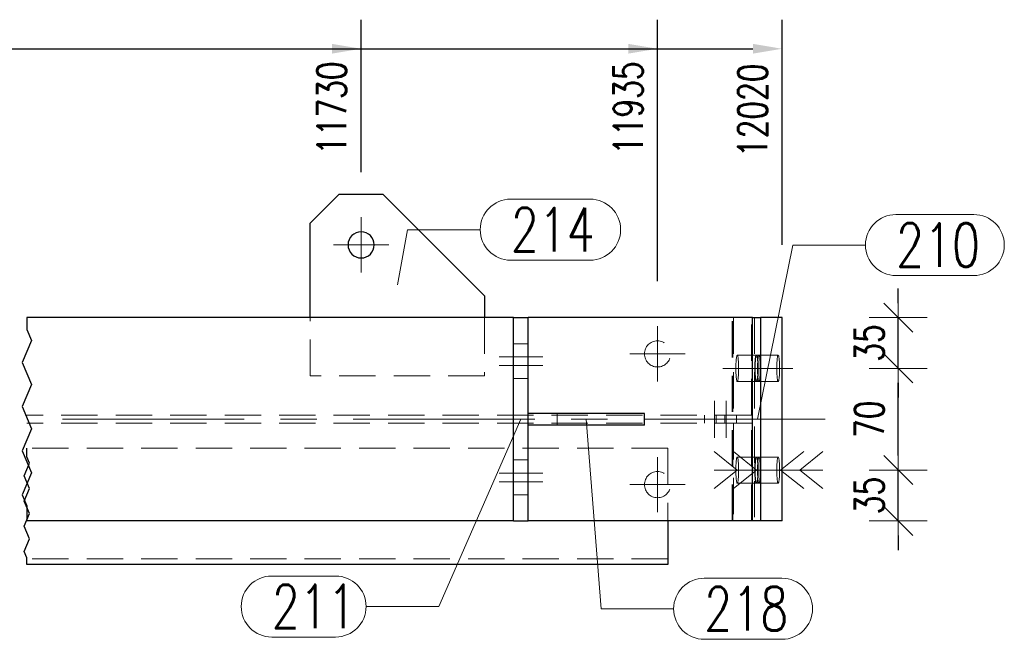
# Model space of a CAD drawing. Header units: millimetres. Extents: x -144 to 709, y 12312 to 12982.
# Tile 29 of 57: x 304 to 372, y 12557 to 12600. Entities that reach past the tile are written whole.
import ezdxf

# ---------------------------------------------------------------- set-up
doc = ezdxf.new("R2010")
doc.units = ezdxf.units.MM
doc.header["$LTSCALE"] = 10
doc.linetypes.add('HIDDEN', pattern=[0.375, 0.25, -0.125])
doc.linetypes.add('MITTE', pattern=[2, 1.25, -0.25, 0.25, -0.25])
doc.layers.get('Defpoints').update_dxf_attribs({"color": 1})
for name, color, linetype, lineweight in [('PS_Bolt', 4, 'Continuous', 13), ('PS_DIM', 4, 'Continuous', 13), ('PS_Hidden', 2, 'HIDDEN', 9), ('PS_Mid', 5, 'MITTE', 15), ('PS_Pos', 1, 'Continuous', 15), ('PS_Shape', 161, 'Continuous', 30), ('PS_SOLID', 7, 'Continuous', 30)]:
    doc.layers.add(name, color=color, linetype=linetype, lineweight=lineweight)
doc.styles.add('simplex', font='simplex.shx', dxfattribs={"width": 0.75})
doc.dimstyles.new('1_10_GŁ_DS1-LS10', dxfattribs={"dimtxt": 2, "dimasz": 2, "dimexe": 2, "dimexo": 5, "dimgap": 1, "dimtad": 1, "dimjust": 4, "dimdec": 0, "dimlfac": 10, "dimtxsty": 'simplex', "dimblk1": 'NONE', "dimsah": 1, "dimcen": 2, "dimclrd": 256, "dimclre": 256, "dimclrt": 3, "dimadec": 1, "dimazin": 0, "dimtfac": 1, "dimtdec": 0, "dimtmove": 2, "dimatfit": 3, "dimfxl": 1, "dimarcsym": 0})
doc.dimstyles.new('1_10_PRZ', dxfattribs={"dimtxt": 2, "dimasz": 1, "dimexe": 2, "dimexo": 5, "dimgap": 1, "dimtad": 1, "dimdec": 0, "dimlfac": 10, "dimtxsty": 'simplex', "dimblk": 'dimznak', "dimcen": 2, "dimse1": 1, "dimse2": 1, "dimclrt": 3, "dimadec": 1, "dimazin": 0, "dimtfac": 1, "dimtdec": 0, "dimtix": 1, "dimtmove": 2, "dimatfit": 3, "dimldrblk": 'dim-grot', "dimfxl": 1, "dimarcsym": 0})

# ---------------------------------------------------------------- blocks, each defined once
blk = doc.blocks.new('*D141')
at = {"layer": 'Defpoints', "color": 0, "transparency": 16777216}
for p in [(327.897, 12597.537), (327.897, 12584.037), (-62.639, 12565.037)]:
    blk.add_point(p, dxfattribs=at)
at = {"layer": 'PS_DIM', "lineweight": -2, "transparency": 16777216}
for p, q in [((-62.639, 12570.037), (-62.639, 12599.537)), ((327.897, 12589.037), (327.897, 12599.537)), ((-62.639, 12597.537), (325.897, 12597.537))]:
    blk.add_line(p, q, dxfattribs=at)
at = {"layer": 'PS_DIM', "transparency": 16777216}
blk.add_solid([(325.897, 12597.871), (325.897, 12597.204), (327.897, 12597.537)], dxfattribs=at)
at = {"layer": 'PS_DIM', "color": 3, "transparency": 16777216, "insert": (325.877, 12593.446), "char_height": 2, "attachment_point": 5, "rotation": 90, "style": 'simplex'}
blk.add_mtext('11730', dxfattribs=at)
blk = doc.blocks.new('_None')
blk = doc.blocks.new('*D142')
at = {"layer": 'Defpoints', "color": 0, "transparency": 16777216}
for p in [(348.298, 12597.537), (348.298, 12576.537), (-62.639, 12565.037)]:
    blk.add_point(p, dxfattribs=at)
at = {"layer": 'PS_DIM', "lineweight": -2, "transparency": 16777216}
for p, q in [((-62.639, 12570.037), (-62.639, 12599.537)), ((348.298, 12581.537), (348.298, 12599.537)), ((-62.639, 12597.537), (346.298, 12597.537))]:
    blk.add_line(p, q, dxfattribs=at)
at = {"layer": 'PS_DIM', "transparency": 16777216}
blk.add_solid([(346.298, 12597.871), (346.298, 12597.204), (348.298, 12597.537)], dxfattribs=at)
at = {"layer": 'PS_DIM', "color": 3, "transparency": 16777216, "insert": (346.278, 12593.446), "char_height": 2, "attachment_point": 5, "rotation": 90, "style": 'simplex'}
blk.add_mtext('11935', dxfattribs=at)
blk = doc.blocks.new('*D143')
at = {"layer": 'Defpoints', "color": 0, "transparency": 16777216}
for p in [(356.87, 12597.537), (356.87, 12579.037), (-62.639, 12565.037)]:
    blk.add_point(p, dxfattribs=at)
at = {"layer": 'PS_DIM', "lineweight": -2, "transparency": 16777216}
for p, q in [((-62.639, 12570.037), (-62.639, 12599.537)), ((356.87, 12584.037), (356.87, 12599.537)), ((-62.639, 12597.537), (354.87, 12597.537))]:
    blk.add_line(p, q, dxfattribs=at)
at = {"layer": 'PS_DIM', "transparency": 16777216}
blk.add_solid([(354.87, 12597.871), (354.87, 12597.204), (356.87, 12597.537)], dxfattribs=at)
at = {"layer": 'PS_DIM', "color": 3, "transparency": 16777216, "insert": (354.85, 12593.303), "char_height": 2, "attachment_point": 5, "rotation": 90, "style": 'simplex'}
blk.add_mtext('12020', dxfattribs=at)
blk = doc.blocks.new('dimznak')
at = {"color": 0}
for points in [[(0, 2), (0, -2)], [(-2, 0), (2, 0)]]:
    blk.add_lwpolyline(points, dxfattribs=at)
at = {"color": 2}
blk.add_lwpolyline([(1, 1), (-1, -1)], dxfattribs=at)
blk = doc.blocks.new('*D150')
at = {"layer": 'Defpoints', "color": 0, "transparency": 16777216}
for p in [(356.87, 12568.537), (364.87, 12568.537), (356.87, 12565.037)]:
    blk.add_point(p, dxfattribs=at)
at = {"layer": 'PS_DIM', "color": 0, "lineweight": -2, "transparency": 16777216}
for p, q in [((364.87, 12569.537), (364.87, 12570.537)), ((364.87, 12565.037), (364.87, 12568.537)), ((364.87, 12564.037), (364.87, 12563.037))]:
    blk.add_line(p, q, dxfattribs=at)
for p, rotation in [((364.87, 12568.537), 270), ((364.87, 12565.037), 90)]:
    blk.add_blockref('dimznak', p, dxfattribs=dict(at, rotation=rotation))
at = {"layer": 'PS_DIM', "color": 3, "transparency": 16777216, "insert": (362.87, 12566.787), "char_height": 2, "attachment_point": 5, "rotation": 90, "style": 'simplex'}
blk.add_mtext('35', dxfattribs=at)
blk = doc.blocks.new('dim-grot')
blk.add_hatch(color=256).paths.add_polyline_path([(0, 0), (-2, 0.5), (-2, -0.5)])
blk.add_lwpolyline([(0, 0), (-2, 0.5), (-2, -0.5), (0, 0)])
blk = doc.blocks.new('*D151')
at = {"layer": 'Defpoints', "color": 0, "transparency": 16777216}
for p in [(357.605, 12575.537), (364.87, 12575.537), (356.87, 12568.537)]:
    blk.add_point(p, dxfattribs=at)
at = {"layer": 'PS_DIM', "color": 0, "lineweight": -2, "transparency": 16777216}
blk.add_line((364.87, 12569.537), (364.87, 12574.537), dxfattribs=at)
for p, rotation in [((364.87, 12575.537), 90), ((364.87, 12568.537), 270)]:
    blk.add_blockref('dimznak', p, dxfattribs=dict(at, rotation=rotation))
at = {"layer": 'PS_DIM', "color": 3, "transparency": 16777216, "insert": (362.87, 12572.037), "char_height": 2, "attachment_point": 5, "rotation": 90, "style": 'simplex'}
blk.add_mtext('70', dxfattribs=at)
blk = doc.blocks.new('*D152')
at = {"layer": 'Defpoints', "color": 0, "transparency": 16777216}
for p in [(356.87, 12579.037), (364.87, 12579.037), (357.605, 12575.537)]:
    blk.add_point(p, dxfattribs=at)
at = {"layer": 'PS_DIM', "color": 0, "lineweight": -2, "transparency": 16777216}
for p, q in [((364.87, 12580.037), (364.87, 12581.037)), ((364.87, 12575.537), (364.87, 12579.037)), ((364.87, 12574.537), (364.87, 12573.537))]:
    blk.add_line(p, q, dxfattribs=at)
for p, rotation in [((364.87, 12579.037), 270), ((364.87, 12575.537), 90)]:
    blk.add_blockref('dimznak', p, dxfattribs=dict(at, rotation=rotation))
at = {"layer": 'PS_DIM', "color": 3, "transparency": 16777216, "insert": (362.87, 12577.287), "char_height": 2, "attachment_point": 5, "rotation": 90, "style": 'simplex'}
blk.add_mtext('35', dxfattribs=at)
blk = doc.blocks.new('*X352')
at = {"color": 4, "linetype": 'Continuous'}
blk.add_line((348.298, 12567.537), (348.298, 12567.537), dxfattribs=at)
blk.add_line((348.298, 12567.537), (348.298, 12567.537), dxfattribs=at)
blk.add_line((348.298, 12567.537), (348.298, 12567.537), dxfattribs=at)
blk.add_line((348.298, 12567.537), (348.298, 12567.537), dxfattribs=at)
blk.add_line((348.298, 12567.537), (348.298, 12567.537), dxfattribs=at)
blk = doc.blocks.new('*X353')
at = {"color": 1}
for p, q in [((304.897, 12579.037), (304.897, 12578.214)), ((304.897, 12578.214), (305.217, 12577.455)), ((305.217, 12577.455), (304.576, 12575.938)), ((304.576, 12575.938), (305.217, 12574.421)), ((305.217, 12574.421), (304.576, 12572.904)), ((304.576, 12572.904), (305.217, 12571.387)), ((305.217, 12571.387), (304.576, 12569.87)), ((304.576, 12569.87), (305.217, 12568.353)), ((304.897, 12569.443), (304.897, 12570.037)), ((304.714, 12568.143), (305.08, 12569.01)), ((305.08, 12569.01), (304.897, 12569.443)), ((305.217, 12568.353), (304.576, 12566.836)), ((305.08, 12567.276), (304.714, 12568.143)), ((304.714, 12566.409), (305.08, 12567.276)), ((304.576, 12566.836), (304.897, 12566.078)), ((305.08, 12565.542), (304.714, 12566.409)), ((304.897, 12566.078), (304.897, 12565.037)), ((304.714, 12564.675), (305.08, 12565.542)), ((305.08, 12563.808), (304.714, 12564.675)), ((304.714, 12562.941), (305.08, 12563.808)), ((304.897, 12562.508), (304.714, 12562.941)), ((304.897, 12562.037), (304.897, 12562.508))]:
    blk.add_line(p, q, dxfattribs=at)
at = {"layer": 'PS_Hidden', "color": 2, "linetype": 'HIDDEN'}
for p, q in [((324.397, 12575.037), (324.397, 12579.037)), ((336.397, 12579.037), (336.397, 12575.037)), ((353.429, 12565.037), (353.429, 12579.037)), ((353.49, 12565.037), (353.49, 12579.037)), ((353.519, 12579.037), (353.519, 12572.312)), ((354.757, 12572.312), (354.757, 12579.037)), ((354.981, 12579.037), (354.981, 12565.037)), ((339.397, 12577.237), (338.397, 12577.237)), ((353.693, 12575.713), (353.695, 12575.799)), ((353.695, 12575.799), (353.699, 12575.882)), ((353.699, 12575.882), (353.703, 12575.962)), ((353.703, 12575.962), (353.707, 12576.037)), ((353.707, 12576.037), (353.713, 12576.108)), ((353.713, 12576.108), (353.719, 12576.174)), ((353.719, 12576.174), (353.726, 12576.233)), ((353.726, 12576.233), (353.734, 12576.286)), ((353.734, 12576.286), (353.742, 12576.331)), ((353.742, 12576.331), (353.75, 12576.369)), ((353.75, 12576.369), (353.759, 12576.399)), ((353.759, 12576.399), (353.768, 12576.42)), ((353.768, 12576.42), (353.777, 12576.433)), ((353.777, 12576.433), (353.787, 12576.437)), ((353.787, 12576.437), (353.796, 12576.433)), ((353.787, 12576.437), (353.787, 12576.437)), ((355.113, 12576.437), (353.787, 12576.437)), ((353.796, 12576.433), (353.805, 12576.42)), ((353.805, 12576.42), (353.815, 12576.399)), ((353.815, 12576.399), (353.823, 12576.369)), ((353.823, 12576.369), (353.832, 12576.331)), ((353.832, 12576.331), (353.84, 12576.286)), ((353.84, 12576.286), (353.847, 12576.233)), ((353.847, 12576.233), (353.854, 12576.174)), ((353.854, 12576.174), (353.861, 12576.108)), ((353.861, 12576.108), (353.866, 12576.037)), ((353.866, 12576.037), (353.871, 12575.962)), ((353.871, 12575.962), (353.875, 12575.882)), ((353.875, 12575.882), (353.878, 12575.799)), ((353.878, 12575.799), (353.88, 12575.713)), ((356.605, 12576.437), (355.113, 12576.437)), ((355.187, 12575.799), (355.185, 12575.713)), ((355.19, 12575.882), (355.187, 12575.799)), ((355.194, 12575.962), (355.19, 12575.882)), ((355.199, 12576.037), (355.194, 12575.962)), ((355.205, 12576.108), (355.199, 12576.037)), ((355.211, 12576.174), (355.205, 12576.108)), ((355.218, 12576.233), (355.211, 12576.174)), ((355.225, 12576.286), (355.218, 12576.233)), ((355.233, 12576.331), (355.225, 12576.286)), ((355.242, 12576.369), (355.233, 12576.331)), ((355.251, 12576.399), (355.242, 12576.369)), ((355.26, 12576.42), (355.251, 12576.399)), ((355.269, 12576.433), (355.26, 12576.42)), ((355.278, 12576.437), (355.269, 12576.433)), ((355.288, 12576.433), (355.278, 12576.437)), ((355.297, 12576.42), (355.288, 12576.433)), ((355.306, 12576.399), (355.297, 12576.42)), ((355.315, 12576.369), (355.306, 12576.399)), ((355.323, 12576.331), (355.315, 12576.369)), ((355.331, 12576.286), (355.323, 12576.331)), ((355.339, 12576.233), (355.331, 12576.286)), ((355.346, 12576.174), (355.339, 12576.233)), ((355.352, 12576.108), (355.346, 12576.174)), ((355.358, 12576.037), (355.352, 12576.108)), ((355.363, 12575.962), (355.358, 12576.037)), ((355.367, 12575.882), (355.363, 12575.962)), ((355.37, 12575.799), (355.367, 12575.882)), ((355.372, 12575.713), (355.37, 12575.799)), ((356.514, 12575.799), (356.511, 12575.713)), ((356.517, 12575.882), (356.514, 12575.799)), ((356.521, 12575.962), (356.517, 12575.882)), ((356.525, 12576.037), (356.521, 12575.962)), ((356.531, 12576.108), (356.525, 12576.037)), ((356.537, 12576.174), (356.531, 12576.108)), ((356.544, 12576.233), (356.537, 12576.174)), ((356.552, 12576.286), (356.544, 12576.233)), ((356.56, 12576.331), (356.552, 12576.286)), ((356.568, 12576.369), (356.56, 12576.331)), ((356.577, 12576.399), (356.568, 12576.369)), ((356.586, 12576.42), (356.577, 12576.399)), ((356.596, 12576.433), (356.586, 12576.42)), ((356.605, 12576.437), (356.596, 12576.433)), ((356.614, 12576.433), (356.605, 12576.437)), ((356.624, 12576.42), (356.614, 12576.433)), ((356.633, 12576.399), (356.624, 12576.42)), ((356.641, 12576.369), (356.633, 12576.399)), ((356.65, 12576.331), (356.641, 12576.369)), ((356.658, 12576.286), (356.65, 12576.331)), ((356.666, 12576.233), (356.658, 12576.286)), ((356.672, 12576.174), (356.666, 12576.233)), ((356.679, 12576.108), (356.672, 12576.174)), ((356.684, 12576.037), (356.679, 12576.108)), ((356.689, 12575.962), (356.684, 12576.037)), ((356.693, 12575.882), (356.689, 12575.962)), ((356.696, 12575.799), (356.693, 12575.882)), ((356.699, 12575.713), (356.696, 12575.799)), ((353.691, 12575.537), (353.692, 12575.626)), ((353.692, 12575.449), (353.691, 12575.537)), ((353.692, 12575.626), (353.693, 12575.713)), ((353.693, 12575.362), (353.692, 12575.449)), ((353.695, 12575.276), (353.693, 12575.362)), ((353.699, 12575.193), (353.695, 12575.276)), ((353.703, 12575.113), (353.699, 12575.193)), ((353.707, 12575.037), (353.703, 12575.113)), ((353.871, 12575.113), (353.866, 12575.037)), ((353.875, 12575.193), (353.871, 12575.113)), ((353.878, 12575.276), (353.875, 12575.193)), ((353.88, 12575.362), (353.878, 12575.276)), ((353.88, 12575.713), (353.882, 12575.626)), ((353.882, 12575.449), (353.88, 12575.362)), ((353.882, 12575.626), (353.882, 12575.537)), ((353.882, 12575.537), (353.882, 12575.449)), ((355.185, 12575.713), (355.183, 12575.626)), ((355.183, 12575.626), (355.183, 12575.537)), ((355.183, 12575.537), (355.183, 12575.449)), ((355.183, 12575.449), (355.185, 12575.362)), ((355.185, 12575.362), (355.187, 12575.276)), ((355.187, 12575.276), (355.19, 12575.193)), ((355.19, 12575.193), (355.194, 12575.113)), ((355.194, 12575.113), (355.199, 12575.037)), ((355.358, 12575.037), (355.363, 12575.113)), ((355.363, 12575.113), (355.367, 12575.193)), ((355.367, 12575.193), (355.37, 12575.276)), ((355.37, 12575.276), (355.372, 12575.362)), ((355.373, 12575.626), (355.372, 12575.713)), ((355.372, 12575.362), (355.373, 12575.449)), ((355.374, 12575.537), (355.373, 12575.626)), ((355.373, 12575.449), (355.374, 12575.537)), ((356.51, 12575.626), (356.509, 12575.537)), ((356.509, 12575.537), (356.51, 12575.449)), ((356.511, 12575.713), (356.51, 12575.626)), ((356.51, 12575.449), (356.511, 12575.362)), ((356.511, 12575.362), (356.514, 12575.276)), ((356.514, 12575.276), (356.517, 12575.193)), ((356.517, 12575.193), (356.521, 12575.113)), ((356.521, 12575.113), (356.525, 12575.037)), ((356.684, 12575.037), (356.689, 12575.113)), ((356.689, 12575.113), (356.693, 12575.193)), ((356.693, 12575.193), (356.696, 12575.276)), ((356.696, 12575.276), (356.699, 12575.362)), ((356.7, 12575.626), (356.699, 12575.713)), ((356.699, 12575.362), (356.7, 12575.449)), ((356.7, 12575.537), (356.7, 12575.626)), ((356.7, 12575.449), (356.7, 12575.537)), ((336.397, 12575.037), (324.397, 12575.037)), ((339.397, 12574.837), (338.397, 12574.837)), ((353.713, 12574.967), (353.707, 12575.037)), ((353.719, 12574.901), (353.713, 12574.967)), ((353.726, 12574.842), (353.719, 12574.901)), ((353.734, 12574.789), (353.726, 12574.842)), ((353.742, 12574.744), (353.734, 12574.789)), ((353.75, 12574.706), (353.742, 12574.744)), ((353.759, 12574.676), (353.75, 12574.706)), ((353.768, 12574.655), (353.759, 12574.676)), ((353.777, 12574.642), (353.768, 12574.655)), ((353.787, 12574.637), (353.777, 12574.642)), ((353.796, 12574.642), (353.787, 12574.637)), ((355.113, 12574.637), (353.787, 12574.637)), ((353.805, 12574.655), (353.796, 12574.642)), ((353.815, 12574.676), (353.805, 12574.655)), ((353.823, 12574.706), (353.815, 12574.676)), ((353.832, 12574.744), (353.823, 12574.706)), ((353.84, 12574.789), (353.832, 12574.744)), ((353.847, 12574.842), (353.84, 12574.789)), ((353.854, 12574.901), (353.847, 12574.842)), ((353.861, 12574.967), (353.854, 12574.901)), ((353.866, 12575.037), (353.861, 12574.967)), ((356.605, 12574.637), (355.113, 12574.637)), ((355.199, 12575.037), (355.205, 12574.967)), ((355.205, 12574.967), (355.211, 12574.901)), ((355.211, 12574.901), (355.218, 12574.842)), ((355.218, 12574.842), (355.225, 12574.789)), ((355.225, 12574.789), (355.233, 12574.744)), ((355.233, 12574.744), (355.242, 12574.706)), ((355.242, 12574.706), (355.251, 12574.676)), ((355.251, 12574.676), (355.26, 12574.655)), ((355.26, 12574.655), (355.269, 12574.642)), ((355.269, 12574.642), (355.278, 12574.637)), ((355.278, 12574.637), (355.288, 12574.642)), ((355.278, 12574.637), (355.278, 12574.637)), ((355.288, 12574.642), (355.297, 12574.655)), ((355.297, 12574.655), (355.306, 12574.676)), ((355.306, 12574.676), (355.315, 12574.706)), ((355.315, 12574.706), (355.323, 12574.744)), ((355.323, 12574.744), (355.331, 12574.789)), ((355.331, 12574.789), (355.339, 12574.842)), ((355.339, 12574.842), (355.346, 12574.901)), ((355.346, 12574.901), (355.352, 12574.967)), ((355.352, 12574.967), (355.358, 12575.037)), ((356.525, 12575.037), (356.531, 12574.967)), ((356.531, 12574.967), (356.537, 12574.901)), ((356.537, 12574.901), (356.544, 12574.842)), ((356.544, 12574.842), (356.552, 12574.789)), ((356.552, 12574.789), (356.56, 12574.744)), ((356.56, 12574.744), (356.568, 12574.706)), ((356.568, 12574.706), (356.577, 12574.676)), ((356.577, 12574.676), (356.586, 12574.655)), ((356.586, 12574.655), (356.596, 12574.642)), ((356.596, 12574.642), (356.605, 12574.637)), ((356.605, 12574.637), (356.614, 12574.642)), ((356.605, 12574.637), (356.605, 12574.637)), ((356.614, 12574.642), (356.624, 12574.655)), ((356.624, 12574.655), (356.633, 12574.676)), ((356.633, 12574.676), (356.641, 12574.706)), ((356.641, 12574.706), (356.65, 12574.744)), ((356.65, 12574.744), (356.658, 12574.789)), ((356.658, 12574.789), (356.666, 12574.842)), ((356.666, 12574.842), (356.672, 12574.901)), ((356.672, 12574.901), (356.679, 12574.967)), ((356.679, 12574.967), (356.684, 12575.037)), ((341.397, 12571.637), (341.397, 12572.437)), ((354.757, 12572.312), (304.897, 12572.312)), ((354.757, 12571.762), (304.897, 12571.762)), ((351.53, 12571.762), (351.53, 12572.312)), ((352.33, 12571.762), (352.33, 12572.312)), ((352.93, 12571.762), (352.93, 12572.312)), ((353.519, 12571.762), (353.519, 12565.037)), ((353.73, 12571.762), (353.73, 12572.312)), ((354.757, 12565.037), (354.757, 12571.762)), ((349.011, 12570.037), (304.897, 12570.037)), ((349.011, 12570.037), (349.011, 12565.037)), ((339.397, 12569.237), (338.397, 12569.237)), ((353.703, 12568.962), (353.707, 12569.037)), ((353.707, 12569.037), (353.713, 12569.108)), ((353.713, 12569.108), (353.719, 12569.174)), ((353.719, 12569.174), (353.726, 12569.233)), ((353.726, 12569.233), (353.734, 12569.286)), ((353.734, 12569.286), (353.742, 12569.331)), ((353.742, 12569.331), (353.75, 12569.369)), ((353.75, 12569.369), (353.759, 12569.399)), ((353.759, 12569.399), (353.768, 12569.42)), ((353.768, 12569.42), (353.777, 12569.433)), ((353.777, 12569.433), (353.787, 12569.437)), ((353.787, 12569.437), (353.796, 12569.433)), ((353.787, 12569.437), (353.787, 12569.437)), ((355.113, 12569.437), (353.787, 12569.437)), ((353.796, 12569.433), (353.805, 12569.42)), ((353.805, 12569.42), (353.815, 12569.399)), ((353.815, 12569.399), (353.823, 12569.369)), ((353.823, 12569.369), (353.832, 12569.331)), ((353.832, 12569.331), (353.84, 12569.286)), ((353.84, 12569.286), (353.847, 12569.233)), ((353.847, 12569.233), (353.854, 12569.174)), ((353.854, 12569.174), (353.861, 12569.108)), ((353.861, 12569.108), (353.866, 12569.037)), ((353.866, 12569.037), (353.871, 12568.962)), ((356.605, 12569.437), (355.113, 12569.437)), ((355.199, 12569.037), (355.194, 12568.962)), ((355.205, 12569.108), (355.199, 12569.037)), ((355.211, 12569.174), (355.205, 12569.108)), ((355.218, 12569.233), (355.211, 12569.174)), ((355.225, 12569.286), (355.218, 12569.233)), ((355.233, 12569.331), (355.225, 12569.286)), ((355.242, 12569.369), (355.233, 12569.331)), ((355.251, 12569.399), (355.242, 12569.369)), ((355.26, 12569.42), (355.251, 12569.399)), ((355.269, 12569.433), (355.26, 12569.42)), ((355.278, 12569.437), (355.269, 12569.433)), ((355.288, 12569.433), (355.278, 12569.437)), ((355.297, 12569.42), (355.288, 12569.433)), ((355.306, 12569.399), (355.297, 12569.42)), ((355.315, 12569.369), (355.306, 12569.399)), ((355.323, 12569.331), (355.315, 12569.369)), ((355.331, 12569.286), (355.323, 12569.331)), ((355.339, 12569.233), (355.331, 12569.286)), ((355.346, 12569.174), (355.339, 12569.233)), ((355.352, 12569.108), (355.346, 12569.174)), ((355.358, 12569.037), (355.352, 12569.108)), ((355.363, 12568.962), (355.358, 12569.037)), ((356.525, 12569.037), (356.521, 12568.962)), ((356.531, 12569.108), (356.525, 12569.037)), ((356.537, 12569.174), (356.531, 12569.108)), ((356.544, 12569.233), (356.537, 12569.174)), ((356.552, 12569.286), (356.544, 12569.233)), ((356.56, 12569.331), (356.552, 12569.286)), ((356.568, 12569.369), (356.56, 12569.331)), ((356.577, 12569.399), (356.568, 12569.369)), ((356.586, 12569.42), (356.577, 12569.399)), ((356.596, 12569.433), (356.586, 12569.42)), ((356.605, 12569.437), (356.596, 12569.433)), ((356.614, 12569.433), (356.605, 12569.437)), ((356.624, 12569.42), (356.614, 12569.433)), ((356.633, 12569.399), (356.624, 12569.42)), ((356.641, 12569.369), (356.633, 12569.399)), ((356.65, 12569.331), (356.641, 12569.369)), ((356.658, 12569.286), (356.65, 12569.331)), ((356.666, 12569.233), (356.658, 12569.286)), ((356.672, 12569.174), (356.666, 12569.233)), ((356.679, 12569.108), (356.672, 12569.174)), ((356.684, 12569.037), (356.679, 12569.108)), ((356.689, 12568.962), (356.684, 12569.037)), ((353.691, 12568.537), (353.692, 12568.626)), ((353.692, 12568.449), (353.691, 12568.537)), ((353.692, 12568.626), (353.693, 12568.713)), ((353.693, 12568.362), (353.692, 12568.449)), ((353.693, 12568.713), (353.695, 12568.799)), ((353.695, 12568.276), (353.693, 12568.362)), ((353.695, 12568.799), (353.699, 12568.882)), ((353.699, 12568.882), (353.703, 12568.962)), ((353.871, 12568.962), (353.875, 12568.882)), ((353.875, 12568.882), (353.878, 12568.799)), ((353.878, 12568.799), (353.88, 12568.713)), ((353.88, 12568.362), (353.878, 12568.276)), ((353.88, 12568.713), (353.882, 12568.626)), ((353.882, 12568.449), (353.88, 12568.362)), ((353.882, 12568.626), (353.882, 12568.537)), ((353.882, 12568.537), (353.882, 12568.449)), ((355.185, 12568.713), (355.183, 12568.626)), ((355.183, 12568.626), (355.183, 12568.537)), ((355.183, 12568.537), (355.183, 12568.449)), ((355.183, 12568.449), (355.185, 12568.362)), ((355.187, 12568.799), (355.185, 12568.713)), ((355.185, 12568.362), (355.187, 12568.276)), ((355.19, 12568.882), (355.187, 12568.799)), ((355.194, 12568.962), (355.19, 12568.882)), ((355.367, 12568.882), (355.363, 12568.962)), ((355.37, 12568.799), (355.367, 12568.882)), ((355.372, 12568.713), (355.37, 12568.799)), ((355.37, 12568.276), (355.372, 12568.362)), ((355.373, 12568.626), (355.372, 12568.713)), ((355.372, 12568.362), (355.373, 12568.449)), ((355.374, 12568.537), (355.373, 12568.626)), ((355.373, 12568.449), (355.374, 12568.537)), ((356.51, 12568.626), (356.509, 12568.537)), ((356.509, 12568.537), (356.51, 12568.449)), ((356.511, 12568.713), (356.51, 12568.626)), ((356.51, 12568.449), (356.511, 12568.362)), ((356.514, 12568.799), (356.511, 12568.713)), ((356.511, 12568.362), (356.514, 12568.276)), ((356.517, 12568.882), (356.514, 12568.799)), ((356.521, 12568.962), (356.517, 12568.882)), ((356.693, 12568.882), (356.689, 12568.962)), ((356.696, 12568.799), (356.693, 12568.882)), ((356.699, 12568.713), (356.696, 12568.799)), ((356.696, 12568.276), (356.699, 12568.362)), ((356.7, 12568.626), (356.699, 12568.713)), ((356.699, 12568.362), (356.7, 12568.449)), ((356.7, 12568.537), (356.7, 12568.626)), ((356.7, 12568.449), (356.7, 12568.537)), ((353.699, 12568.193), (353.695, 12568.276)), ((353.703, 12568.113), (353.699, 12568.193)), ((353.707, 12568.037), (353.703, 12568.113)), ((353.713, 12567.967), (353.707, 12568.037)), ((353.719, 12567.901), (353.713, 12567.967)), ((353.726, 12567.842), (353.719, 12567.901)), ((353.734, 12567.789), (353.726, 12567.842)), ((353.742, 12567.744), (353.734, 12567.789)), ((353.75, 12567.706), (353.742, 12567.744)), ((353.759, 12567.676), (353.75, 12567.706)), ((353.768, 12567.655), (353.759, 12567.676)), ((353.777, 12567.642), (353.768, 12567.655)), ((353.787, 12567.637), (353.777, 12567.642)), ((353.796, 12567.642), (353.787, 12567.637)), ((355.113, 12567.637), (353.787, 12567.637)), ((353.805, 12567.655), (353.796, 12567.642)), ((353.815, 12567.676), (353.805, 12567.655)), ((353.823, 12567.706), (353.815, 12567.676)), ((353.832, 12567.744), (353.823, 12567.706)), ((353.84, 12567.789), (353.832, 12567.744)), ((353.847, 12567.842), (353.84, 12567.789)), ((353.854, 12567.901), (353.847, 12567.842)), ((353.861, 12567.967), (353.854, 12567.901)), ((353.866, 12568.037), (353.861, 12567.967)), ((353.871, 12568.113), (353.866, 12568.037)), ((353.875, 12568.193), (353.871, 12568.113)), ((353.878, 12568.276), (353.875, 12568.193)), ((356.605, 12567.637), (355.113, 12567.637)), ((355.187, 12568.276), (355.19, 12568.193)), ((355.19, 12568.193), (355.194, 12568.113)), ((355.194, 12568.113), (355.199, 12568.037)), ((355.199, 12568.037), (355.205, 12567.967)), ((355.205, 12567.967), (355.211, 12567.901)), ((355.211, 12567.901), (355.218, 12567.842)), ((355.218, 12567.842), (355.225, 12567.789)), ((355.225, 12567.789), (355.233, 12567.744)), ((355.233, 12567.744), (355.242, 12567.706)), ((355.242, 12567.706), (355.251, 12567.676)), ((355.251, 12567.676), (355.26, 12567.655)), ((355.26, 12567.655), (355.269, 12567.642)), ((355.269, 12567.642), (355.278, 12567.637)), ((355.278, 12567.637), (355.288, 12567.642)), ((355.278, 12567.637), (355.278, 12567.637)), ((355.288, 12567.642), (355.297, 12567.655)), ((355.297, 12567.655), (355.306, 12567.676)), ((355.306, 12567.676), (355.315, 12567.706)), ((355.315, 12567.706), (355.323, 12567.744)), ((355.323, 12567.744), (355.331, 12567.789)), ((355.331, 12567.789), (355.339, 12567.842)), ((355.339, 12567.842), (355.346, 12567.901)), ((355.346, 12567.901), (355.352, 12567.967)), ((355.352, 12567.967), (355.358, 12568.037)), ((355.358, 12568.037), (355.363, 12568.113)), ((355.363, 12568.113), (355.367, 12568.193)), ((355.367, 12568.193), (355.37, 12568.276)), ((356.514, 12568.276), (356.517, 12568.193)), ((356.517, 12568.193), (356.521, 12568.113)), ((356.521, 12568.113), (356.525, 12568.037)), ((356.525, 12568.037), (356.531, 12567.967)), ((356.531, 12567.967), (356.537, 12567.901)), ((356.537, 12567.901), (356.544, 12567.842)), ((356.544, 12567.842), (356.552, 12567.789)), ((356.552, 12567.789), (356.56, 12567.744)), ((356.56, 12567.744), (356.568, 12567.706)), ((356.568, 12567.706), (356.577, 12567.676)), ((356.577, 12567.676), (356.586, 12567.655)), ((356.586, 12567.655), (356.596, 12567.642)), ((356.596, 12567.642), (356.605, 12567.637)), ((356.605, 12567.637), (356.614, 12567.642)), ((356.605, 12567.637), (356.605, 12567.637)), ((356.614, 12567.642), (356.624, 12567.655)), ((356.624, 12567.655), (356.633, 12567.676)), ((356.633, 12567.676), (356.641, 12567.706)), ((356.641, 12567.706), (356.65, 12567.744)), ((356.65, 12567.744), (356.658, 12567.789)), ((356.658, 12567.789), (356.666, 12567.842)), ((356.666, 12567.842), (356.672, 12567.901)), ((356.672, 12567.901), (356.679, 12567.967)), ((356.679, 12567.967), (356.684, 12568.037)), ((356.684, 12568.037), (356.689, 12568.113)), ((356.689, 12568.113), (356.693, 12568.193)), ((356.693, 12568.193), (356.696, 12568.276)), ((339.397, 12566.837), (338.397, 12566.837)), ((349.011, 12562.437), (304.897, 12562.437))]:
    blk.add_line(p, q, dxfattribs=at)
at = {"layer": 'PS_Hidden', "color": 2, "extrusion": (0, 0, -1)}
for centre in [(-348.298, 12576.537), (-348.298, 12567.537)]:
    blk.add_circle(centre, 0.9, dxfattribs=at)
at = {"layer": 'PS_Mid', "color": 5, "linetype": 'MITTE'}
for p, q in [((327.897, 12585.937), (327.897, 12582.137)), ((329.797, 12584.037), (325.997, 12584.037)), ((348.298, 12578.437), (348.298, 12574.637)), ((350.198, 12576.537), (346.398, 12576.537)), ((340.397, 12576.337), (337.397, 12576.337)), ((340.397, 12576.337), (337.397, 12576.337)), ((340.397, 12575.737), (337.397, 12575.737)), ((340.397, 12575.737), (337.397, 12575.737)), ((352.787, 12575.537), (356.278, 12575.537)), ((354.113, 12575.537), (357.605, 12575.537)), ((352.23, 12573.312), (352.23, 12570.762)), ((353.03, 12573.312), (353.03, 12570.762)), ((359.848, 12572.037), (304.897, 12572.037)), ((348.298, 12569.437), (348.298, 12565.637)), ((340.397, 12568.337), (337.397, 12568.337)), ((340.397, 12568.337), (337.397, 12568.337)), ((352.787, 12568.537), (356.278, 12568.537)), ((354.113, 12568.537), (357.605, 12568.537)), ((340.397, 12567.737), (337.397, 12567.737)), ((340.397, 12567.737), (337.397, 12567.737)), ((350.198, 12567.537), (346.398, 12567.537))]:
    blk.add_line(p, q, dxfattribs=at)
at = {"layer": 'PS_SOLID', "color": 7, "linetype": 'Continuous'}
for p, q in [((326.397, 12587.537), (324.397, 12585.537)), ((326.397, 12587.537), (329.397, 12587.537)), ((336.397, 12580.537), (329.397, 12587.537)), ((324.397, 12579.037), (324.397, 12585.537)), ((336.397, 12580.537), (336.397, 12579.037)), ((338.397, 12579.037), (304.897, 12579.037)), ((338.397, 12565.037), (338.397, 12579.037)), ((338.397, 12579.037), (339.397, 12579.037)), ((339.397, 12565.037), (339.397, 12579.037)), ((354.848, 12579.037), (339.397, 12579.037)), ((354.848, 12579.037), (355.379, 12579.037)), ((354.848, 12565.037), (354.848, 12579.037)), ((355.379, 12579.037), (355.379, 12565.037)), ((356.87, 12579.037), (355.379, 12579.037)), ((356.87, 12565.037), (356.87, 12579.037)), ((355.02, 12575.713), (355.022, 12575.799)), ((355.022, 12575.799), (355.025, 12575.882)), ((355.025, 12575.882), (355.029, 12575.962)), ((355.029, 12575.962), (355.034, 12576.037)), ((355.034, 12576.037), (355.04, 12576.108)), ((355.04, 12576.108), (355.046, 12576.174)), ((355.046, 12576.174), (355.053, 12576.233)), ((355.053, 12576.233), (355.06, 12576.286)), ((355.06, 12576.286), (355.068, 12576.331)), ((355.068, 12576.331), (355.077, 12576.369)), ((355.077, 12576.369), (355.086, 12576.399)), ((355.086, 12576.399), (355.095, 12576.42)), ((355.095, 12576.42), (355.104, 12576.433)), ((355.104, 12576.433), (355.113, 12576.437)), ((355.113, 12576.437), (355.123, 12576.433)), ((355.113, 12576.437), (355.113, 12576.437)), ((355.123, 12576.433), (355.132, 12576.42)), ((355.132, 12576.42), (355.141, 12576.399)), ((355.141, 12576.399), (355.15, 12576.369)), ((355.15, 12576.369), (355.158, 12576.331)), ((355.158, 12576.331), (355.166, 12576.286)), ((355.166, 12576.286), (355.174, 12576.233)), ((355.174, 12576.233), (355.181, 12576.174)), ((355.181, 12576.174), (355.187, 12576.108)), ((355.187, 12576.108), (355.193, 12576.037)), ((355.193, 12576.037), (355.198, 12575.962)), ((355.198, 12575.962), (355.202, 12575.882)), ((355.202, 12575.882), (355.205, 12575.799)), ((355.205, 12575.799), (355.207, 12575.713)), ((355.018, 12575.626), (355.02, 12575.713)), ((355.018, 12575.537), (355.018, 12575.626)), ((355.018, 12575.449), (355.018, 12575.537)), ((355.02, 12575.362), (355.018, 12575.449)), ((355.022, 12575.276), (355.02, 12575.362)), ((355.025, 12575.193), (355.022, 12575.276)), ((355.029, 12575.113), (355.025, 12575.193)), ((355.034, 12575.037), (355.029, 12575.113)), ((355.198, 12575.113), (355.193, 12575.037)), ((355.202, 12575.193), (355.198, 12575.113)), ((355.205, 12575.276), (355.202, 12575.193)), ((355.207, 12575.362), (355.205, 12575.276)), ((355.207, 12575.713), (355.208, 12575.626)), ((355.208, 12575.449), (355.207, 12575.362)), ((355.208, 12575.626), (355.209, 12575.537)), ((355.209, 12575.537), (355.208, 12575.449)), ((355.04, 12574.967), (355.034, 12575.037)), ((355.046, 12574.901), (355.04, 12574.967)), ((355.053, 12574.842), (355.046, 12574.901)), ((355.06, 12574.789), (355.053, 12574.842)), ((355.068, 12574.744), (355.06, 12574.789)), ((355.077, 12574.706), (355.068, 12574.744)), ((355.086, 12574.676), (355.077, 12574.706)), ((355.095, 12574.655), (355.086, 12574.676)), ((355.104, 12574.642), (355.095, 12574.655)), ((355.113, 12574.637), (355.104, 12574.642)), ((355.123, 12574.642), (355.113, 12574.637)), ((355.132, 12574.655), (355.123, 12574.642)), ((355.141, 12574.676), (355.132, 12574.655)), ((355.15, 12574.706), (355.141, 12574.676)), ((355.158, 12574.744), (355.15, 12574.706)), ((355.166, 12574.789), (355.158, 12574.744)), ((355.174, 12574.842), (355.166, 12574.789)), ((355.181, 12574.901), (355.174, 12574.842)), ((355.187, 12574.967), (355.181, 12574.901)), ((355.193, 12575.037), (355.187, 12574.967)), ((347.397, 12572.437), (339.397, 12572.437)), ((347.397, 12571.637), (347.397, 12572.437)), ((347.397, 12571.637), (339.397, 12571.637)), ((355.029, 12568.962), (355.034, 12569.037)), ((355.034, 12569.037), (355.04, 12569.108)), ((355.04, 12569.108), (355.046, 12569.174)), ((355.046, 12569.174), (355.053, 12569.233)), ((355.053, 12569.233), (355.06, 12569.286)), ((355.06, 12569.286), (355.068, 12569.331)), ((355.068, 12569.331), (355.077, 12569.369)), ((355.077, 12569.369), (355.086, 12569.399)), ((355.086, 12569.399), (355.095, 12569.42)), ((355.095, 12569.42), (355.104, 12569.433)), ((355.104, 12569.433), (355.113, 12569.437)), ((355.113, 12569.437), (355.123, 12569.433)), ((355.113, 12569.437), (355.113, 12569.437)), ((355.123, 12569.433), (355.132, 12569.42)), ((355.132, 12569.42), (355.141, 12569.399)), ((355.141, 12569.399), (355.15, 12569.369)), ((355.15, 12569.369), (355.158, 12569.331)), ((355.158, 12569.331), (355.166, 12569.286)), ((355.166, 12569.286), (355.174, 12569.233)), ((355.174, 12569.233), (355.181, 12569.174)), ((355.181, 12569.174), (355.187, 12569.108)), ((355.187, 12569.108), (355.193, 12569.037)), ((355.193, 12569.037), (355.198, 12568.962)), ((355.018, 12568.626), (355.02, 12568.713)), ((355.018, 12568.537), (355.018, 12568.626)), ((355.018, 12568.449), (355.018, 12568.537)), ((355.02, 12568.362), (355.018, 12568.449)), ((355.02, 12568.713), (355.022, 12568.799)), ((355.022, 12568.276), (355.02, 12568.362)), ((355.022, 12568.799), (355.025, 12568.882)), ((355.025, 12568.882), (355.029, 12568.962)), ((355.198, 12568.962), (355.202, 12568.882)), ((355.202, 12568.882), (355.205, 12568.799)), ((355.205, 12568.799), (355.207, 12568.713)), ((355.207, 12568.362), (355.205, 12568.276)), ((355.207, 12568.713), (355.208, 12568.626)), ((355.208, 12568.449), (355.207, 12568.362)), ((355.208, 12568.626), (355.209, 12568.537)), ((355.209, 12568.537), (355.208, 12568.449)), ((355.025, 12568.193), (355.022, 12568.276)), ((355.029, 12568.113), (355.025, 12568.193)), ((355.034, 12568.037), (355.029, 12568.113)), ((355.04, 12567.967), (355.034, 12568.037)), ((355.046, 12567.901), (355.04, 12567.967)), ((355.053, 12567.842), (355.046, 12567.901)), ((355.06, 12567.789), (355.053, 12567.842)), ((355.068, 12567.744), (355.06, 12567.789)), ((355.077, 12567.706), (355.068, 12567.744)), ((355.086, 12567.676), (355.077, 12567.706)), ((355.095, 12567.655), (355.086, 12567.676)), ((355.104, 12567.642), (355.095, 12567.655)), ((355.113, 12567.637), (355.104, 12567.642)), ((355.123, 12567.642), (355.113, 12567.637)), ((355.132, 12567.655), (355.123, 12567.642)), ((355.141, 12567.676), (355.132, 12567.655)), ((355.15, 12567.706), (355.141, 12567.676)), ((355.158, 12567.744), (355.15, 12567.706)), ((355.166, 12567.789), (355.158, 12567.744)), ((355.174, 12567.842), (355.166, 12567.789)), ((355.181, 12567.901), (355.174, 12567.842)), ((355.187, 12567.967), (355.181, 12567.901)), ((355.193, 12568.037), (355.187, 12567.967)), ((355.198, 12568.113), (355.193, 12568.037)), ((355.202, 12568.193), (355.198, 12568.113)), ((355.205, 12568.276), (355.202, 12568.193)), ((338.397, 12565.037), (304.897, 12565.037)), ((338.397, 12565.037), (339.397, 12565.037)), ((354.848, 12565.037), (339.397, 12565.037)), ((349.011, 12565.037), (349.011, 12562.037)), ((355.379, 12565.037), (354.848, 12565.037)), ((356.87, 12565.037), (355.379, 12565.037)), ((349.011, 12562.037), (304.897, 12562.037))]:
    blk.add_line(p, q, dxfattribs=at)
at = {"layer": 'PS_SOLID', "color": 7, "extrusion": (0, 0, -1)}
blk.add_circle((-327.897, 12584.037), 0.9, dxfattribs=at)
blk = doc.blocks.new('*X356')
at = {"color": 30, "linetype": 'Continuous'}
for p, q in [((355.113, 12568.537), (353.522, 12569.81)), ((358.096, 12568.537), (359.687, 12569.81)), ((353.522, 12567.265), (355.113, 12568.537)), ((353.522, 12568.537), (359.687, 12568.537)), ((359.687, 12567.265), (358.096, 12568.537))]:
    blk.add_line(p, q, dxfattribs=at)
blk = doc.blocks.new('*X359')
at = {"color": 30, "linetype": 'Continuous'}
for p, q in [((353.787, 12568.537), (352.196, 12569.81)), ((356.77, 12568.537), (358.361, 12569.81)), ((352.196, 12567.265), (353.787, 12568.537)), ((352.196, 12568.537), (358.361, 12568.537)), ((358.361, 12567.265), (356.77, 12568.537))]:
    blk.add_line(p, q, dxfattribs=at)
blk = doc.blocks.new('*X365')
at = {"color": 4, "linetype": 'Continuous'}
blk.add_line((348.298, 12576.537), (348.298, 12576.537), dxfattribs=at)
blk.add_line((348.298, 12576.537), (348.298, 12576.537), dxfattribs=at)
blk.add_line((348.298, 12576.537), (348.298, 12576.537), dxfattribs=at)
blk.add_line((348.298, 12576.537), (348.298, 12576.537), dxfattribs=at)
blk.add_line((348.298, 12576.537), (348.298, 12576.537), dxfattribs=at)
blk = doc.blocks.new('*X387')
at = {"color": 1}
for p, q in [((343.397, 12572.037), (344.41, 12558.992)), ((351.51, 12561.092), (356.867, 12561.092)), ((344.41, 12558.992), (349.41, 12558.992)), ((351.51, 12556.892), (356.867, 12556.892))]:
    blk.add_line(p, q, dxfattribs=at)
for centre, start, end in [((351.51, 12558.992), 90, 270), ((356.867, 12558.992), 270, 90)]:
    blk.add_arc(centre, 2.1, start, end, dxfattribs=at)
at = {"color": 2, "style": 'simplex', "width": 0.75}
blk.add_text('218', height=3, dxfattribs=at).set_placement((351.51, 12557.492))
blk = doc.blocks.new('*X388')
at = {"color": 1}
for p, q in [((338.897, 12572.037), (333.238, 12559.148)), ((321.745, 12561.248), (326.138, 12561.248)), ((328.238, 12559.148), (333.238, 12559.148)), ((321.745, 12557.048), (326.138, 12557.048))]:
    blk.add_line(p, q, dxfattribs=at)
for centre, start, end in [((321.745, 12559.148), 90, 270), ((326.138, 12559.148), 270, 90)]:
    blk.add_arc(centre, 2.1, start, end, dxfattribs=at)
at = {"color": 2, "style": 'simplex', "width": 0.75}
blk.add_text('211', height=3, dxfattribs=at).set_placement((321.745, 12557.648))
blk = doc.blocks.new('*X389')
at = {"color": 1}
for p, q in [((364.712, 12586.129), (370.069, 12586.129)), ((355.18, 12572.037), (357.612, 12584.029)), ((357.612, 12584.029), (362.612, 12584.029)), ((364.712, 12581.929), (370.069, 12581.929))]:
    blk.add_line(p, q, dxfattribs=at)
for centre, start, end in [((364.712, 12584.029), 90, 270), ((370.069, 12584.029), 270, 90)]:
    blk.add_arc(centre, 2.1, start, end, dxfattribs=at)
at = {"color": 2, "style": 'simplex', "width": 0.75}
blk.add_text('210', height=3, dxfattribs=at).set_placement((364.712, 12582.529))
blk = doc.blocks.new('*X390')
at = {"color": 1}
for p, q in [((338.196, 12587.185), (343.66, 12587.185)), ((330.397, 12581.287), (331.096, 12585.085)), ((331.096, 12585.085), (336.096, 12585.085)), ((338.196, 12582.985), (343.66, 12582.985))]:
    blk.add_line(p, q, dxfattribs=at)
for centre, start, end in [((338.196, 12585.085), 90, 270), ((343.66, 12585.085), 270, 90)]:
    blk.add_arc(centre, 2.1, start, end, dxfattribs=at)
at = {"color": 2, "style": 'simplex', "width": 0.75}
blk.add_text('214', height=3, dxfattribs=at).set_placement((338.196, 12583.585))

msp = doc.modelspace()

# ---------------------------------------------------------------- block references
at = {"layer": 'PS_Bolt', "color": 4}
for name in ['*X365', '*X352']:
    msp.add_blockref(name, (0, 0), dxfattribs=at)
at = {"layer": 'PS_Bolt', "color": 30}
for name in ['*X359', '*X356']:
    msp.add_blockref(name, (0, 0), dxfattribs=at)
at = {"layer": 'PS_Pos'}
for name in ['*X390', '*X389', '*X388', '*X387']:
    msp.add_blockref(name, (0, 0), dxfattribs=at)
at = {"layer": 'PS_Shape', "color": 6}
msp.add_blockref('*X353', (0, 0), dxfattribs=at)

# ---------------------------------------------------------------- dimensions: what is measured, and where the dimension line sits
at = {"layer": 'PS_DIM'}
for base, p2, text, picture, middle in [((327.897, 12597.537), (327.897, 12584.037), '11730', '*D141', (325.877, 12593.446)), ((348.298, 12597.537), (348.298, 12576.537), '11935', '*D142', (346.278, 12593.446)), ((356.87, 12597.537), (356.87, 12579.037), '12020', '*D143', (354.85, 12593.303))]:
    dim = msp.add_linear_dim(base=base, p1=(-62.639, 12565.037), p2=p2, text=text, dimstyle='1_10_GŁ_DS1-LS10', dxfattribs=at)
    dim.commit()
    dim.dimension.update_dxf_attribs({"geometry": picture, "text_midpoint": middle, "dimtype": 128, "text_rotation": 90})
for base, p1, p2, picture, middle in [((364.87, 12579.037), (357.605, 12575.537), (356.87, 12579.037), '*D152', (362.87, 12577.287)), ((364.87, 12575.537), (356.87, 12568.537), (357.605, 12575.537), '*D151', (362.87, 12572.037)), ((364.87, 12568.537), (356.87, 12565.037), (356.87, 12568.537), '*D150', (362.87, 12566.787))]:
    dim = msp.add_linear_dim(base=base, p1=p1, p2=p2, angle=90, dimstyle='1_10_PRZ', dxfattribs=at)
    dim.commit()
    dim.dimension.update_dxf_attribs({"geometry": picture, "text_midpoint": middle})

doc.saveas('drawing.dxf')
